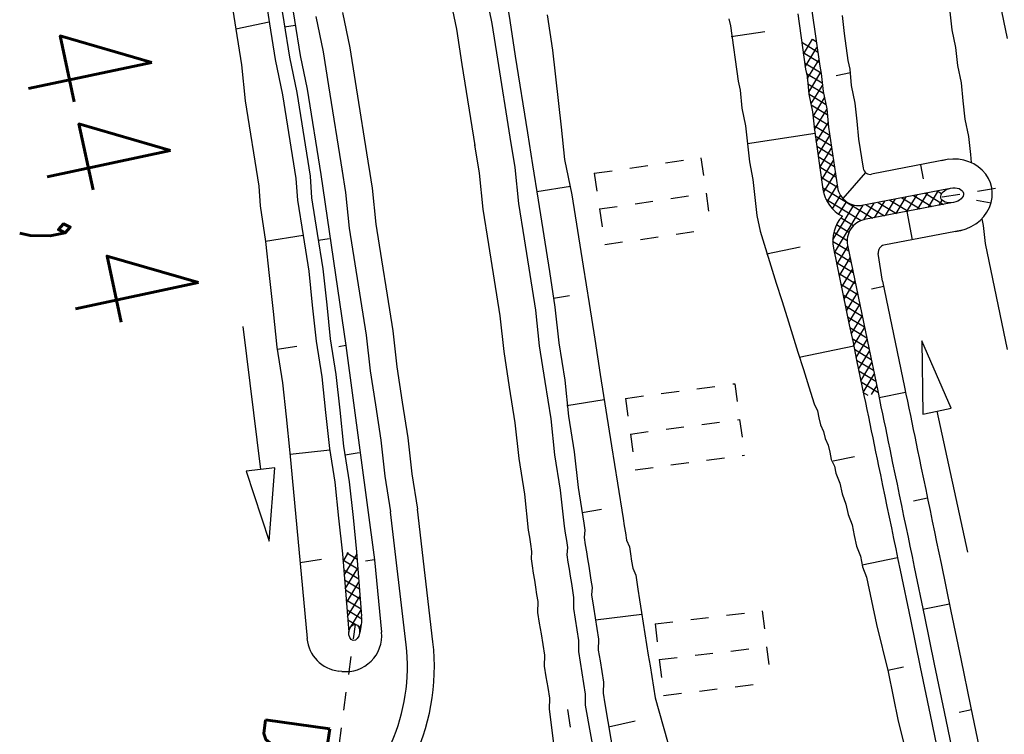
# Model space of a CAD drawing. Extents: x 447693 to 448165, y 439527 to 440695.
# Tile 79 of 88: x 447790 to 447817, y 440460 to 440480. Entities that reach past the tile are written whole.
import ezdxf

# ---------------------------------------------------------------- set-up
doc = ezdxf.new("R2010")
doc.units = 0
doc.header["$LTSCALE"] = 2
doc.header["$MEASUREMENT"] = 0
for name, pattern in [('ACAD_ISO05W100', [0.5, 0.25, -0.25]), ('AUSGEZOGEN', [0]), ('PUNKTX2', [0.5, 0.25, -0.25]), ('STRICHLINIEX2', [0.5, 0.25, -0.25])]:
    doc.linetypes.add(name, pattern=pattern)
doc.layers.get('0').update_dxf_attribs({"linetype": 'AUSGEZOGEN'})
for name, color, linetype in [('DB-Bahnachse', 7, 'CONTINUOUS'), ('DB-Boeschungen', 15, 'CONTINUOUS'), ('DB-Durchlässe', 15, 'CONTINUOUS'), ('DB-GRABEN', 15, 'AUSGEZOGEN'), ('DB-HZV-Stützscheiben', 15, 'CONTINUOUS'), ('DB-Wegböschungen', 15, 'CONTINUOUS'), ('DB-Wege', 15, 'CONTINUOUS')]:
    doc.layers.add(name, color=color, linetype=linetype)
doc.styles.add('ROMANS', font='romans.shx', dxfattribs={"width": 0.8})

# ---------------------------------------------------------------- blocks, each defined once
blk = doc.blocks.new('*X402')
at = {"color": 0, "linetype": 'ByBlock'}
for p, q in [((814880, 519592), (815118, 519830)), ((815469, 519372), (814990, 519851)), ((815045, 519439), (815391, 519785)), ((815320, 519395), (815665, 519741)), ((815847, 519312), (815370, 519789)), ((815594, 519352), (815938, 519696)), ((816225, 519252), (815751, 519727)), ((815091, 519432), (814886, 519636)), ((815869, 519309), (816212, 519651)), ((816603, 519192), (816131, 519664)), ((816144, 519265), (816485, 519606)), ((816419, 519222), (816759, 519562)), ((816981, 519133), (816512, 519602)), ((817002, 519429), (816913, 519519)), ((816923, 519407), (816998, 519483)), ((816693, 519178), (816874, 519359)), ((816968, 519135), (816982, 519149))]:
    blk.add_line(p, q, dxfattribs=at)
blk = doc.blocks.new('*X406')
at = {"color": 0, "linetype": 'ByBlock'}
for p, q in [((808998, 537893), (809101, 537996)), ((809411, 538158), (809407, 538162)), ((808982, 537559), (809403, 537980)), ((809382, 537550), (809000, 537932)), ((809397, 537854), (809284, 537967)), ((808966, 537225), (809387, 537646)), ((809368, 537246), (808986, 537629)), ((808951, 536891), (809371, 537312)), ((809353, 536943), (808971, 537325)), ((808935, 536557), (809355, 536978)), ((809339, 536639), (808957, 537021)), ((808919, 536223), (809339, 536644)), ((809325, 536335), (808942, 536717)), ((809310, 536031), (808928, 536414)), ((808903, 535889), (809323, 536309)), ((809296, 535727), (808913, 536110)), ((808159, 534827), (809307, 535975)), ((804085, 535526), (804170, 535611)), ((804095, 535217), (804460, 535582)), ((804783, 535149), (804338, 535594)), ((804384, 535189), (804749, 535554)), ((804674, 535160), (805049, 535536)), ((805125, 535125), (804691, 535559)), ((805493, 535076), (805032, 535536)), ((808486, 534836), (809300, 535649)), ((809634, 534753), (808833, 535553)), ((809991, 534714), (808899, 535806)), ((804430, 535184), (804085, 535529)), ((804970, 535138), (805331, 535499)), ((805258, 535107), (805616, 535466)), ((805828, 535058), (805396, 535490)), ((805538, 535070), (805924, 535455)), ((806171, 535034), (805743, 535462)), ((805844, 535058), (806216, 535430)), ((806538, 534985), (806074, 535449)), ((806143, 535038), (806497, 535392)), ((806423, 535000), (806786, 535363)), ((806891, 534950), (806442, 535399)), ((806709, 534968), (807077, 535336)), ((807243, 534916), (806798, 535361)), ((806999, 534940), (807368, 535309)), ((807596, 534882), (807148, 535329)), ((807289, 534912), (807660, 535282)), ((807948, 534848), (807499, 535297)), ((808296, 534818), (807849, 535265)), ((808981, 535087), (808694, 535375)), ((809092, 535123), (809380, 535411)), ((804076, 535219), (804059, 535236)), ((807579, 534883), (807951, 535256)), ((807869, 534855), (808243, 535229)), ((808575, 534857), (808199, 535233)), ((808798, 534952), (808492, 535258)), ((809245, 534958), (809529, 535243)), ((809435, 534830), (809743, 535138)), ((809667, 534744), (810036, 535113)), ((810321, 534702), (809906, 535117)), ((809956, 534715), (810343, 535102)), ((810650, 534691), (810236, 535106)), ((810264, 534704), (810651, 535091)), ((810980, 534680), (810565, 535094)), ((810571, 534694), (810958, 535081)), ((810879, 534683), (811266, 535070)), ((811310, 534668), (810895, 535083)), ((811187, 534672), (811573, 535059)), ((811639, 534657), (811225, 535071)), ((811494, 534662), (811881, 535049)), ((811969, 534645), (811554, 535060)), ((811802, 534651), (812188, 535038)), ((812298, 534634), (811884, 535048)), ((812109, 534640), (812496, 535027)), ((812628, 534622), (812213, 535037)), ((812417, 534630), (812803, 535017)), ((812958, 534611), (812543, 535026)), ((812724, 534619), (813111, 535006)), ((813287, 534600), (812873, 535014)), ((813032, 534608), (813419, 534995)), ((813617, 534588), (813202, 535003)), ((813947, 534577), (813532, 534991)), ((813339, 534598), (813726, 534985)), ((813647, 534587), (814034, 534974)), ((814056, 534786), (813862, 534980)), ((813954, 534576), (814056, 534678))]:
    blk.add_line(p, q, dxfattribs=at)

msp = doc.modelspace()

# ---------------------------------------------------------------- linework, layer by layer
at = {"layer": 'DB-Boeschungen', "linetype": 'Continuous'}
for p, q in [((447817.327, 440480.018), (447817.428, 440479.529)), ((447815.946, 440479.783), (447815.998, 440479.284)), ((447817.428, 440479.529), (447817.529, 440479.039)), ((447815.998, 440479.284), (447816.099, 440478.794)), ((447816.099, 440478.794), (447816.152, 440478.294)), ((447816.152, 440478.294), (447816.253, 440477.805)), ((447816.253, 440477.805), (447816.306, 440477.305)), ((447816.306, 440477.305), (447816.358, 440476.805)), ((447816.358, 440476.805), (447816.46, 440476.316)), ((447816.46, 440476.316), (447816.512, 440475.816)), ((447816.512, 440475.816), (447816.535, 440475.593)), ((447816.829, 440474.038), (447816.869, 440473.847)), ((447816.869, 440473.847), (447816.921, 440473.348)), ((447816.921, 440473.348), (447817.022, 440472.858)), ((447817.022, 440472.858), (447817.124, 440472.368)), ((447817.124, 440472.368), (447817.225, 440471.879)), ((447817.225, 440471.879), (447817.327, 440471.389)), ((447817.327, 440471.389), (447817.428, 440470.9)), ((447817.428, 440470.9), (447817.529, 440470.41))]:
    msp.add_line(p, q, dxfattribs=at)
at = {"layer": 'DB-Durchlässe', "linetype": 'STRICHLINIEX2'}
msp.add_line((447837.925, 440478.296), (447815.687, 440474.624), dxfattribs=at)
at = {"layer": 'DB-Durchlässe', "linetype": 'Continuous'}
msp.add_ellipse((447816.004, 440474.685), major_axis=(0.314, 0.065), ratio=0.635668, dxfattribs=at)
at = {"layer": 'DB-GRABEN', "linetype": 'Continuous'}
for p, q in [((447809.808, 440479.585), (447809.849, 440479.389)), ((447811.72, 440479.725), (447811.936, 440478.187)), ((447812.111, 440479.806), (447812.328, 440478.268)), ((447812.955, 440479.675), (447813.008, 440479.175)), ((447809.849, 440479.389), (447810.065, 440477.851)), ((447810.809, 440479.226), (447809.869, 440479.082)), ((447813.008, 440479.175), (447813.111, 440478.431)), ((447812.328, 440478.268), (447812.368, 440478.072)), ((447813.111, 440478.431), (447813.162, 440478.186)), ((447811.936, 440478.187), (447811.977, 440477.991)), ((447811.977, 440477.991), (447812.029, 440477.492)), ((447812.368, 440478.072), (447812.421, 440477.573)), ((447813.182, 440478.088), (447812.79, 440478.007)), ((447813.162, 440478.186), (447813.204, 440477.735)), ((447810.065, 440477.851), (447810.116, 440477.606)), ((447813.204, 440477.735), (447813.305, 440477.245)), ((447810.116, 440477.606), (447810.168, 440477.106)), ((447812.029, 440477.492), (447812.13, 440477.002)), ((447812.421, 440477.573), (447812.522, 440477.083)), ((447810.168, 440477.106), (447810.27, 440476.617)), ((447813.305, 440477.245), (447813.358, 440476.746)), ((447812.13, 440477.002), (447812.183, 440476.502)), ((447812.522, 440477.083), (447812.574, 440476.583)), ((447810.27, 440476.617), (447810.322, 440476.117)), ((447812.574, 440476.583), (447812.823, 440474.911)), ((447813.358, 440476.746), (447813.41, 440476.246)), ((447812.203, 440476.404), (447810.322, 440476.117)), ((447812.183, 440476.502), (447812.419, 440474.855)), ((447810.322, 440476.117), (447810.375, 440475.617)), ((447813.41, 440476.246), (447813.535, 440475.437)), ((447810.375, 440475.617), (447810.476, 440475.127)), ((447815.917, 440475.687), (447813.771, 440475.271)), ((447815.13, 440475.534), (447815.205, 440475.142)), ((447813.598, 440475.32), (447812.971, 440474.597)), ((447810.476, 440475.127), (447810.529, 440474.628)), ((447815.907, 440474.87), (447813.499, 440474.404)), ((447810.529, 440474.628), (447810.581, 440474.128)), ((447815.975, 440474.476), (447813.575, 440474.011)), ((447816.686, 440474.551), (447817.086, 440474.478)), ((447810.581, 440474.128), (447810.672, 440473.687)), ((447814.743, 440474.237), (447814.896, 440473.452)), ((447810.672, 440473.687), (447810.823, 440473.208)), ((447816.292, 440473.722), (447814.113, 440473.3)), ((447813.101, 440473.3), (447813.543, 440471.167)), ((447810.823, 440473.208), (447810.973, 440472.728)), ((447810.853, 440473.061), (447811.783, 440473.254)), ((447812.71, 440473.219), (447813.151, 440471.086)), ((447814.075, 440472.299), (447813.953, 440473.073)), ((447810.973, 440472.728), (447811.123, 440472.249)), ((447811.123, 440472.249), (447811.274, 440471.769)), ((447814.075, 440472.299), (447814.176, 440471.809)), ((447814.105, 440472.152), (447813.762, 440472.081)), ((447811.274, 440471.769), (447811.424, 440471.29)), ((447814.176, 440471.809), (447814.277, 440471.319)), ((447811.424, 440471.29), (447811.574, 440470.811)), ((447813.151, 440471.086), (447813.253, 440470.596)), ((447813.543, 440471.167), (447813.644, 440470.678)), ((447814.277, 440471.319), (447814.379, 440470.83)), ((447811.574, 440470.811), (447811.725, 440470.331)), ((447814.379, 440470.83), (447814.48, 440470.34)), ((447813.253, 440470.596), (447813.354, 440470.107)), ((447813.644, 440470.678), (447813.746, 440470.188)), ((447815.161, 440470.645), (447815.196, 440468.606)), ((447815.978, 440468.776), (447815.161, 440470.645)), ((447811.725, 440470.331), (447811.875, 440469.852)), ((447813.273, 440470.499), (447811.755, 440470.184)), ((447814.48, 440470.34), (447814.582, 440469.85)), ((447813.354, 440470.107), (447813.456, 440469.617)), ((447813.746, 440470.188), (447813.847, 440469.698)), ((447811.875, 440469.852), (447812.026, 440469.372)), ((447814.582, 440469.85), (447814.683, 440469.361)), ((447813.456, 440469.617), (447813.557, 440469.128)), ((447813.847, 440469.698), (447813.949, 440469.209)), ((447812.026, 440469.372), (447812.176, 440468.893)), ((447813.949, 440469.209), (447813.989, 440469.013)), ((447814.714, 440469.214), (447813.979, 440469.062)), ((447814.683, 440469.361), (447814.724, 440469.165)), ((447813.557, 440469.128), (447813.598, 440468.932)), ((447813.598, 440468.932), (447813.638, 440468.736)), ((447813.989, 440469.013), (447814.03, 440468.817)), ((447814.724, 440469.165), (447814.764, 440468.969)), ((447814.764, 440468.969), (447814.805, 440468.773)), ((447812.176, 440468.893), (447812.265, 440468.707)), ((447812.265, 440468.707), (447812.306, 440468.511)), ((447813.638, 440468.736), (447813.679, 440468.54)), ((447814.03, 440468.817), (447814.07, 440468.621)), ((447814.805, 440468.773), (447814.845, 440468.577)), ((447815.196, 440468.606), (447815.587, 440468.691)), ((447815.587, 440468.691), (447815.978, 440468.776)), ((447816.439, 440464.783), (447815.587, 440468.691)), ((447812.306, 440468.511), (447812.347, 440468.315)), ((447813.679, 440468.54), (447813.719, 440468.344)), ((447814.07, 440468.621), (447814.111, 440468.425)), ((447814.111, 440468.425), (447814.151, 440468.23)), ((447814.845, 440468.577), (447814.886, 440468.382)), ((447814.886, 440468.382), (447814.926, 440468.186)), ((447812.347, 440468.315), (447812.436, 440468.13)), ((447812.436, 440468.13), (447812.477, 440467.934)), ((447813.719, 440468.344), (447813.76, 440468.148)), ((447813.76, 440468.148), (447813.8, 440467.953)), ((447814.151, 440468.23), (447814.192, 440468.034)), ((447814.926, 440468.186), (447814.967, 440467.99)), ((447812.477, 440467.934), (447812.566, 440467.748)), ((447813.8, 440467.953), (447813.841, 440467.757)), ((447814.192, 440468.034), (447814.233, 440467.838)), ((447814.233, 440467.838), (447814.273, 440467.642)), ((447814.967, 440467.99), (447815.008, 440467.794)), ((447812.566, 440467.748), (447812.607, 440467.552)), ((447812.607, 440467.552), (447812.647, 440467.356)), ((447813.841, 440467.757), (447813.881, 440467.561)), ((447813.881, 440467.561), (447813.922, 440467.365)), ((447814.273, 440467.642), (447814.314, 440467.446)), ((447815.008, 440467.794), (447815.048, 440467.598)), ((447815.048, 440467.598), (447815.089, 440467.402)), ((447812.647, 440467.356), (447812.737, 440467.171)), ((447812.706, 440467.317), (447813.294, 440467.439)), ((447813.922, 440467.365), (447813.963, 440467.169)), ((447814.314, 440467.446), (447814.354, 440467.25)), ((447815.089, 440467.402), (447815.15, 440467.109)), ((447812.737, 440467.171), (447812.777, 440466.975)), ((447813.963, 440467.169), (447814.013, 440466.924)), ((447814.354, 440467.25), (447814.415, 440466.957)), ((447815.15, 440467.109), (447815.21, 440466.815)), ((447812.777, 440466.975), (447812.887, 440466.691)), ((447814.013, 440466.924), (447814.074, 440466.631)), ((447814.415, 440466.957), (447814.476, 440466.663)), ((447815.21, 440466.815), (447815.271, 440466.521)), ((447812.887, 440466.691), (447812.948, 440466.397)), ((447814.074, 440466.631), (447814.135, 440466.337)), ((447814.476, 440466.663), (447814.537, 440466.369)), ((447815.271, 440466.521), (447815.332, 440466.227)), ((447812.948, 440466.397), (447813.058, 440466.114)), ((447814.135, 440466.337), (447814.196, 440466.043)), ((447814.537, 440466.369), (447814.598, 440466.075)), ((447815.322, 440466.276), (447814.93, 440466.195)), ((447815.332, 440466.227), (447815.393, 440465.934)), ((447813.058, 440466.114), (447813.119, 440465.82)), ((447814.196, 440466.043), (447814.257, 440465.749)), ((447814.598, 440466.075), (447814.659, 440465.781)), ((447815.393, 440465.934), (447815.454, 440465.64)), ((447813.119, 440465.82), (447813.228, 440465.536)), ((447814.257, 440465.749), (447814.318, 440465.456)), ((447814.659, 440465.781), (447814.719, 440465.488)), ((447815.454, 440465.64), (447815.515, 440465.346)), ((447813.228, 440465.536), (447813.289, 440465.243)), ((447814.318, 440465.456), (447814.378, 440465.162)), ((447814.719, 440465.488), (447814.78, 440465.194)), ((447815.515, 440465.346), (447815.575, 440465.052)), ((447813.289, 440465.243), (447813.35, 440464.949)), ((447814.378, 440465.162), (447814.439, 440464.868)), ((447814.78, 440465.194), (447814.831, 440464.949)), ((447813.35, 440464.949), (447813.46, 440464.665)), ((447814.439, 440464.868), (447814.5, 440464.574)), ((447814.831, 440464.949), (447814.892, 440464.655)), ((447815.575, 440465.052), (447815.636, 440464.759)), ((447813.46, 440464.665), (447813.521, 440464.371)), ((447814.49, 440464.623), (447813.511, 440464.42)), ((447814.5, 440464.574), (447814.561, 440464.28)), ((447814.892, 440464.655), (447814.953, 440464.362)), ((447815.636, 440464.759), (447815.697, 440464.465)), ((447813.521, 440464.371), (447813.631, 440464.088)), ((447814.561, 440464.28), (447814.845, 440462.91)), ((447814.953, 440464.362), (447815.237, 440462.991)), ((447815.697, 440464.465), (447815.971, 440463.143)), ((447813.631, 440464.088), (447813.904, 440462.766)), ((447815.93, 440463.339), (447815.196, 440463.187)), ((447814.845, 440462.91), (447815.119, 440461.588)), ((447815.237, 440462.991), (447815.51, 440461.669)), ((447815.971, 440463.143), (447816.245, 440461.821)), ((447813.904, 440462.766), (447814.227, 440461.454)), ((447816.245, 440461.821), (447816.519, 440460.499)), ((447814.217, 440461.503), (447814.658, 440461.594)), ((447815.119, 440461.588), (447815.392, 440460.266)), ((447815.51, 440461.669), (447815.784, 440460.347)), ((447814.227, 440461.454), (447814.511, 440460.083)), ((447816.519, 440460.499), (447816.802, 440459.128)), ((447815.392, 440460.266), (447815.666, 440458.944)), ((447815.784, 440460.347), (447816.058, 440459.025)), ((447816.539, 440460.401), (447816.196, 440460.33)), ((447814.511, 440460.083), (447814.834, 440458.771))]:
    msp.add_line(p, q, dxfattribs=at)
for centre, major_axis, ratio, start_param, end_param in [((447816.004, 440474.685), (1.098, 0.227), 0.895639, 4.60695, 7.93073), ((447813.733, 440475.468), (-0.141, 0.141), 1, 0.938465, 2.547572), ((447813.409, 440474.997), (-0.707, 0.707), 1, 0.927741, 1.888828), ((447813.416, 440474.999), (-0.424, 0.424), 1, 0.9329, 2.547572), ((447813.689, 440473.422), (-0.707, 0.707), 1, 0.033922, 0.989624), ((447813.689, 440473.422), (-0.424, 0.424), 1, -0.59402, 0.989624), ((447814.151, 440473.104), (-0.141, 0.141), 1, -0.59402, 0.940918)]:
    msp.add_ellipse(centre, major_axis=major_axis, ratio=ratio, start_param=start_param, end_param=end_param, dxfattribs=at)
at = {"layer": 'DB-HZV-Stützscheiben', "linetype": 'PUNKTX2'}
for p, q in [((447806.069, 440475.297), (447809.029, 440475.732)), ((447809.027, 440475.731), (447809.318, 440473.753)), ((447806.069, 440475.297), (447806.36, 440473.318)), ((447806.361, 440473.318), (447809.319, 440473.753)), ((447806.939, 440469.049), (447809.972, 440469.456)), ((447809.972, 440469.456), (447810.238, 440467.473)), ((447806.939, 440469.049), (447807.205, 440467.066)), ((447807.205, 440467.066), (447810.238, 440467.473)), ((447807.756, 440462.789), (447810.734, 440463.147)), ((447810.734, 440463.147), (447810.973, 440461.162)), ((447807.756, 440462.789), (447807.995, 440460.803)), ((447807.995, 440460.803), (447810.973, 440461.162))]:
    msp.add_line(p, q, dxfattribs=at)
at = {"layer": 'DB-HZV-Stützscheiben', "linetype": 'ACAD_ISO05W100'}
for p, q in [((447806.215, 440474.307), (447809.174, 440474.742)), ((447807.072, 440468.058), (447810.105, 440468.465)), ((447807.875, 440461.796), (447810.854, 440462.154))]:
    msp.add_line(p, q, dxfattribs=at)
at = {"layer": 'DB-Wegböschungen', "linetype": 'Continuous'}
for p, q in [((447796.898, 440480.432), (447797.054, 440479.444)), ((447797.293, 440480.494), (447797.449, 440479.506)), ((447797.589, 440480.541), (447797.745, 440479.553)), ((447803.565, 440480.524), (447803.721, 440479.537)), ((447795.959, 440480.283), (447796.115, 440479.295)), ((447804.758, 440479.701), (447804.914, 440478.713)), ((447797.046, 440479.493), (447796.115, 440479.295)), ((447796.115, 440479.295), (447796.272, 440478.308)), ((447797.054, 440479.444), (447797.21, 440478.456)), ((447797.449, 440479.506), (447797.605, 440478.519)), ((447797.769, 440479.405), (447797.472, 440479.358)), ((447797.745, 440479.553), (447797.901, 440478.565)), ((447803.721, 440479.537), (447803.877, 440478.549)), ((447797.605, 440478.519), (447797.811, 440477.539)), ((447797.901, 440478.565), (447798.099, 440477.635)), ((447803.877, 440478.549), (447804.213, 440476.425)), ((447804.914, 440478.713), (447805.152, 440476.574)), ((447796.272, 440478.308), (447796.378, 440477.312)), ((447797.21, 440478.456), (447797.416, 440477.476)), ((447797.416, 440477.476), (447797.783, 440475.155)), ((447797.811, 440477.539), (447798.178, 440475.218)), ((447798.099, 440477.635), (447798.474, 440475.264)), ((447796.378, 440477.312), (447796.753, 440474.942)), ((447805.152, 440476.574), (447805.243, 440475.677)), ((447804.213, 440476.425), (447804.354, 440475.536)), ((447804.354, 440475.536), (447804.51, 440474.549)), ((447805.243, 440475.677), (447805.448, 440474.697)), ((447798.178, 440475.218), (447798.222, 440474.617)), ((447798.474, 440475.264), (447799.175, 440470.516)), ((447796.753, 440474.942), (447796.79, 440474.391)), ((447797.783, 440475.155), (447797.827, 440474.555)), ((447804.471, 440474.795), (447805.409, 440474.944)), ((447805.448, 440474.697), (447805.605, 440473.709)), ((447796.79, 440474.391), (447796.946, 440473.403)), ((447797.827, 440474.555), (447797.983, 440473.567)), ((447798.222, 440474.617), (447798.378, 440473.629)), ((447804.51, 440474.549), (447804.666, 440473.561)), ((447797.983, 440473.567), (447796.946, 440473.403)), ((447797.983, 440473.567), (447798.14, 440472.579)), ((447798.378, 440473.629), (447798.535, 440472.642)), ((447804.666, 440473.561), (447804.823, 440472.573)), ((447805.605, 440473.709), (447805.761, 440472.721)), ((447796.946, 440473.403), (447797.045, 440472.457)), ((447798.706, 440473.479), (447798.41, 440473.432)), ((447797.045, 440472.457), (447797.152, 440471.461)), ((447798.14, 440472.579), (447798.239, 440471.633)), ((447798.535, 440472.642), (447798.641, 440471.646)), ((447804.823, 440472.573), (447804.979, 440471.585)), ((447805.761, 440472.721), (447805.925, 440471.684)), ((447798.239, 440471.633), (447798.345, 440470.637)), ((447798.641, 440471.646), (447798.74, 440470.7)), ((447804.94, 440471.832), (447805.384, 440471.903)), ((447805.925, 440471.684), (447806.081, 440470.697)), ((447797.152, 440471.461), (447797.259, 440470.466)), ((447804.979, 440471.585), (447805.086, 440470.59)), ((447796.313, 440471.043), (447796.8, 440467.073)), ((447798.345, 440470.637), (447798.502, 440469.65)), ((447798.74, 440470.7), (447798.897, 440469.712)), ((447805.086, 440470.59), (447805.25, 440469.553)), ((447806.081, 440470.697), (447806.237, 440469.709)), ((447797.259, 440470.466), (447797.415, 440469.478)), ((447797.267, 440470.416), (447797.81, 440470.502)), ((447799.175, 440470.516), (447798.977, 440470.484)), ((447799.175, 440470.516), (447799.964, 440464.566)), ((447797.415, 440469.478), (447797.514, 440468.532)), ((447798.502, 440469.65), (447798.608, 440468.654)), ((447798.897, 440469.712), (447799.003, 440468.717)), ((447805.25, 440469.553), (447805.356, 440468.557)), ((447806.237, 440469.709), (447806.394, 440468.721)), ((447805.31, 440468.853), (447806.347, 440469.018)), ((447798.608, 440468.654), (447798.715, 440467.659)), ((447799.003, 440468.717), (447799.11, 440467.721)), ((447806.394, 440468.721), (447806.55, 440467.734)), ((447797.514, 440468.532), (447797.621, 440467.536)), ((447805.356, 440468.557), (447805.513, 440467.569)), ((447797.621, 440467.536), (447798.094, 440462.378)), ((447798.723, 440467.609), (447797.629, 440467.487)), ((447798.715, 440467.659), (447798.864, 440466.72)), ((447799.11, 440467.721), (447799.267, 440466.733)), ((447799.544, 440467.537), (447799.149, 440467.474)), ((447805.513, 440467.569), (447805.619, 440466.574)), ((447806.55, 440467.734), (447806.714, 440466.696)), ((447796.8, 440467.073), (447796.403, 440467.024)), ((447796.403, 440467.024), (447797.044, 440465.088)), ((447797.197, 440467.122), (447796.8, 440467.073)), ((447797.044, 440465.088), (447797.197, 440467.122)), ((447798.864, 440466.72), (447798.97, 440465.725)), ((447799.267, 440466.733), (447799.373, 440465.738)), ((447805.619, 440466.574), (447805.776, 440465.586)), ((447806.714, 440466.696), (447806.87, 440465.709)), ((447805.729, 440465.883), (447806.272, 440465.968)), ((447798.97, 440465.725), (447799.077, 440464.729)), ((447799.373, 440465.738), (447799.472, 440464.792)), ((447806.87, 440465.709), (447806.901, 440465.511)), ((447805.776, 440465.586), (447805.807, 440465.389)), ((447805.807, 440465.389), (447805.789, 440465.183)), ((447806.901, 440465.511), (447806.932, 440465.314)), ((447805.789, 440465.183), (447805.82, 440464.986)), ((447806.932, 440465.314), (447806.964, 440465.116)), ((447806.964, 440465.116), (447807.044, 440464.926)), ((447805.82, 440464.986), (447805.851, 440464.788)), ((447807.044, 440464.926), (447807.076, 440464.729)), ((447797.9, 440464.492), (447798.493, 440464.586)), ((447799.077, 440464.729), (447799.256, 440462.556)), ((447799.472, 440464.792), (447799.61, 440463.003)), ((447799.964, 440464.566), (447799.717, 440464.527)), ((447799.964, 440464.566), (447800.164, 440462.56)), ((447805.851, 440464.788), (447805.883, 440464.591)), ((447805.883, 440464.591), (447805.914, 440464.393)), ((447807.076, 440464.729), (447807.107, 440464.531)), ((447807.107, 440464.531), (447807.138, 440464.334)), ((447805.914, 440464.393), (447805.945, 440464.196)), ((447807.138, 440464.334), (447807.219, 440464.144)), ((447805.945, 440464.196), (447805.976, 440463.998)), ((447805.976, 440463.998), (447806.008, 440463.801)), ((447807.219, 440464.144), (447807.25, 440463.946)), ((447806.008, 440463.801), (447805.989, 440463.595)), ((447807.25, 440463.946), (447807.281, 440463.749)), ((447807.281, 440463.749), (447807.328, 440463.453)), ((447805.989, 440463.595), (447806.044, 440463.249)), ((447807.328, 440463.453), (447807.383, 440463.107)), ((447806.044, 440463.249), (447806.091, 440462.953)), ((447806.091, 440462.953), (447806.138, 440462.657)), ((447806.099, 440462.904), (447807.391, 440463.057)), ((447807.383, 440463.107), (447807.43, 440462.811)), ((447806.138, 440462.657), (447806.185, 440462.36)), ((447807.43, 440462.811), (447807.476, 440462.514)), ((447806.185, 440462.36), (447806.182, 440462.056)), ((447807.476, 440462.514), (447807.523, 440462.218)), ((447807.523, 440462.218), (447807.57, 440461.922)), ((447806.182, 440462.056), (447806.229, 440461.76)), ((447807.57, 440461.922), (447807.617, 440461.625)), ((447806.229, 440461.76), (447806.276, 440461.464)), ((447807.617, 440461.625), (447807.664, 440461.329)), ((447799.057, 440461.467), (447798.978, 440461.476)), ((447806.276, 440461.464), (447806.323, 440461.167)), ((447807.664, 440461.329), (447807.711, 440461.033)), ((447806.323, 440461.167), (447806.32, 440460.863)), ((447807.711, 440461.033), (447807.758, 440460.736)), ((447806.32, 440460.863), (447806.367, 440460.567)), ((447807.758, 440460.736), (447809.027, 440456.229)), ((447806.367, 440460.567), (447807.143, 440455.982)), ((447806.469, 440459.925), (447807.202, 440460.092))]:
    msp.add_line(p, q, dxfattribs=at)
at = {"layer": 'DB-Wegböschungen', "linetype": 'STRICHLINIEX2'}
msp.add_line((447797.664, 440449.49), (447799.436, 440462.773), dxfattribs=at)
at = {"layer": 'DB-Wegböschungen', "linetype": 'Continuous'}
for centre, major_axis, ratio, start_param, end_param in [((447798.617, 440462.884), (-0.707, 0.707), 1, 3.576254, 4.04585), ((447799.406, 440462.55), (0.03, 0.223), 0.666667, 0, 6.283185), ((447799.089, 440462.47), (-0.707, 0.707), 1, 0.876778, 2.244262), ((447799.169, 440462.461), (-0.707, 0.707), 1, 2.244262, 4.026308)]:
    msp.add_ellipse(centre, major_axis=major_axis, ratio=ratio, start_param=start_param, end_param=end_param, dxfattribs=at)
at = {"layer": 'DB-Wege', "linetype": 'Continuous'}
for p, q in [((447803.022, 440480.438), (447803.227, 440479.458)), ((447802.034, 440480.282), (447802.24, 440479.302)), ((447798.338, 440479.647), (447798.543, 440478.667)), ((447799.079, 440479.764), (447799.284, 440478.784)), ((447802.24, 440479.302), (447802.396, 440478.314)), ((447803.227, 440479.458), (447803.384, 440478.471)), ((447799.284, 440478.784), (447799.433, 440477.846)), ((447798.543, 440478.667), (447798.692, 440477.729)), ((447803.384, 440478.471), (447803.727, 440476.298)), ((447802.396, 440478.314), (447802.75, 440476.073)), ((447798.692, 440477.729), (447799.067, 440475.359)), ((447799.433, 440477.846), (447799.811, 440475.455)), ((447803.727, 440476.298), (447803.86, 440475.458)), ((447802.747, 440476.092), (447802.872, 440475.302)), ((447799.8, 440475.525), (447799.901, 440474.883)), ((447803.86, 440475.458), (447803.967, 440474.463)), ((447799.059, 440475.408), (447799.16, 440474.765)), ((447802.872, 440475.302), (447802.979, 440474.306)), ((447799.16, 440474.765), (447799.267, 440473.77)), ((447799.901, 440474.883), (447800.008, 440473.887)), ((447803.967, 440474.463), (447804.123, 440473.475)), ((447802.979, 440474.306), (447803.135, 440473.319)), ((447800.008, 440473.887), (447800.164, 440472.899)), ((447799.267, 440473.77), (447799.424, 440472.782)), ((447803.135, 440473.319), (447803.292, 440472.331)), ((447804.123, 440473.475), (447804.279, 440472.487)), ((447799.424, 440472.782), (447799.58, 440471.795)), ((447800.164, 440472.899), (447800.321, 440471.912)), ((447804.279, 440472.487), (447804.435, 440471.499)), ((447803.292, 440472.331), (447803.448, 440471.343)), ((447800.321, 440471.912), (447800.477, 440470.924)), ((447799.58, 440471.795), (447799.736, 440470.807)), ((447804.435, 440471.499), (447804.542, 440470.504)), ((447803.448, 440471.343), (447803.555, 440470.348)), ((447800.477, 440470.924), (447800.584, 440469.928)), ((447799.736, 440470.807), (447799.843, 440469.811)), ((447803.555, 440470.348), (447803.711, 440469.36)), ((447804.542, 440470.504), (447804.699, 440469.516)), ((447799.843, 440469.811), (447799.991, 440468.873)), ((447800.584, 440469.928), (447800.74, 440468.941)), ((447804.699, 440469.516), (447804.863, 440468.479)), ((447803.711, 440469.36), (447803.867, 440468.372)), ((447800.74, 440468.941), (447800.896, 440467.953)), ((447799.991, 440468.873), (447800.147, 440467.885)), ((447803.867, 440468.372), (447803.974, 440467.377)), ((447804.863, 440468.479), (447804.969, 440467.484)), ((447800.147, 440467.885), (447800.254, 440466.89)), ((447800.896, 440467.953), (447801.003, 440466.957)), ((447803.974, 440467.377), (447804.13, 440466.389)), ((447804.969, 440467.484), (447805.126, 440466.496)), ((447800.254, 440466.89), (447800.411, 440465.902)), ((447801.003, 440466.957), (447801.159, 440465.97)), ((447805.126, 440466.496), (447805.232, 440465.5)), ((447804.13, 440466.389), (447804.237, 440465.393)), ((447800.845, 440462.207), (447800.411, 440465.902)), ((447801.59, 440462.293), (447801.159, 440465.97)), ((447804.237, 440465.393), (447804.268, 440465.196)), ((447805.232, 440465.5), (447805.264, 440465.303)), ((447804.268, 440465.196), (447804.299, 440464.998)), ((447805.264, 440465.303), (447805.295, 440465.105)), ((447805.295, 440465.105), (447805.326, 440464.908)), ((447804.299, 440464.998), (447804.331, 440464.801)), ((447804.331, 440464.801), (447804.313, 440464.595)), ((447805.326, 440464.908), (447805.308, 440464.702)), ((447804.313, 440464.595), (447804.344, 440464.398)), ((447805.308, 440464.702), (447805.339, 440464.505)), ((447804.344, 440464.398), (447804.375, 440464.2)), ((447805.339, 440464.505), (447805.371, 440464.307)), ((447805.371, 440464.307), (447805.402, 440464.11)), ((447804.375, 440464.2), (447804.406, 440464.003)), ((447804.406, 440464.003), (447804.437, 440463.805)), ((447805.402, 440464.11), (447805.433, 440463.912)), ((447804.437, 440463.805), (447804.469, 440463.608)), ((447805.433, 440463.912), (447805.464, 440463.715)), ((447805.464, 440463.715), (447805.495, 440463.517)), ((447804.469, 440463.608), (447804.5, 440463.41)), ((447805.495, 440463.517), (447805.493, 440463.213)), ((447804.5, 440463.41), (447804.497, 440463.106)), ((447805.493, 440463.213), (447805.54, 440462.917)), ((447804.497, 440463.106), (447804.544, 440462.81)), ((447805.54, 440462.917), (447805.587, 440462.62)), ((447804.544, 440462.81), (447804.591, 440462.513)), ((447805.587, 440462.62), (447805.634, 440462.324)), ((447804.591, 440462.513), (447804.638, 440462.217)), ((447804.638, 440462.217), (447804.685, 440461.921)), ((447805.634, 440462.324), (447805.631, 440462.02)), ((447804.685, 440461.921), (447804.682, 440461.617)), ((447805.631, 440462.02), (447805.678, 440461.724)), ((447804.682, 440461.617), (447804.729, 440461.32)), ((447805.678, 440461.724), (447805.725, 440461.427)), ((447804.729, 440461.32), (447804.776, 440461.024)), ((447805.725, 440461.427), (447805.772, 440461.131)), ((447804.776, 440461.024), (447804.823, 440460.728)), ((447805.772, 440461.131), (447805.819, 440460.835)), ((447804.823, 440460.728), (447804.82, 440460.424)), ((447805.819, 440460.835), (447805.816, 440460.53)), ((447804.82, 440460.424), (447805.407, 440455.758)), ((447805.816, 440460.53), (447806.649, 440455.904))]:
    msp.add_line(p, q, dxfattribs=at)
at = {"layer": 'DB-Wege', "linetype": 'PUNKTX2'}
msp.add_line((447805.326, 440460.411), (447806.075, 440455.535), dxfattribs=at)
at = {"layer": 'DB-Wege', "linetype": 'Continuous'}
for major_axis, start_param, end_param in [((-4.243, 4.243), 2.870415, 4.043608), ((-3.712, 3.712), 2.983331, 4.044015)]:
    msp.add_ellipse((447795.631, 440461.594), major_axis=major_axis, ratio=1, start_param=start_param, end_param=end_param, dxfattribs=at)

# ---------------------------------------------------------------- block references
at = {"layer": 'DB-GRABEN', "linetype": 'Continuous', "xscale": 0.001000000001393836, "yscale": 0.0009999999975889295, "zscale": 0.001, "rotation": 283.6875013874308}
msp.add_blockref('*X406', (447101.542, 441133.552), dxfattribs=at)
at = {"layer": 'DB-Wegböschungen', "linetype": 'Continuous', "xscale": 0.001000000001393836, "yscale": 0.0009999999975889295, "zscale": 0.001, "rotation": 283.6875013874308}
msp.add_blockref('*X402', (447101.542, 441133.552), dxfattribs=at)

# ---------------------------------------------------------------- texts
at = {"layer": 'DB-Bahnachse', "linetype": 'Continuous', "style": 'ROMANS', "oblique": 0, "width": 0.8334}
msp.add_text('44,4', height=3.5, rotation=282.0207, dxfattribs=at).set_placement((447790.022, 440479.238))
at = {"layer": 'DB-Wegböschungen', "linetype": 'Continuous', "style": 'ROMANS', "oblique": 0, "width": 0.7}
msp.add_text('DN 300', height=1.8, rotation=262.1458, dxfattribs=at).set_placement((447796.972, 440460.335))

doc.saveas('drawing.dxf')
